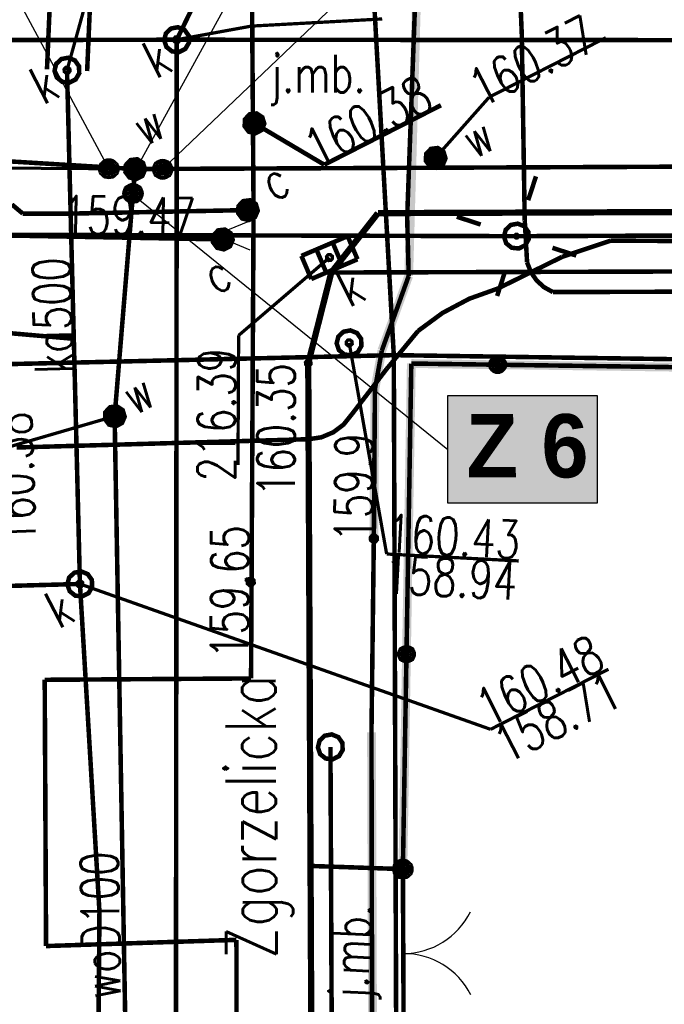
# Model space of a CAD drawing. Extents: x 0 to 7432618, y -40 to 5712028.
# Tile 134 of 165: x 7431554 to 7431566, y 5711642 to 5711662. Entities that reach past the tile are written whole.
import ezdxf
from ezdxf.enums import TextEntityAlignment as Align

# ---------------------------------------------------------------- set-up
doc = ezdxf.new("R2010")
doc.units = 0
doc.header["$MEASUREMENT"] = 0
for name, pattern in [('0', [1.5, 1, -0.5]), ('2218', [1, 0.5, -0.5]), ('3901', [0]), ('5102', [0])]:
    doc.linetypes.add(name, pattern=pattern)
for name, color, linetype in [('Dzialki', 7, 'Continuous'), ('OTK_E_T_0', 7, 'Continuous'), ('OTK_L_0', 7, 'Continuous'), ('OTK_L_1', 7, 'Continuous'), ('OTK_L_2', 7, 'Continuous'), ('OTO_L_0', 7, 'Continuous'), ('OTO_L_1', 7, 'Continuous'), ('OTR_T_0', 7, 'Continuous'), ('OTZ_L_3', 7, 'Continuous'), ('rysunek', 7, 'Continuous'), ('SUC_E_T_0', 7, 'Continuous'), ('SUC_T_0', 7, 'Continuous'), ('SUCP_L_0', 7, 'Continuous'), ('SUCR_T_0', 7, 'Continuous'), ('SUE_T_3', 7, 'Continuous'), ('SUEP_L_0', 7, 'Continuous'), ('SUER_T_0', 7, 'Continuous'), ('SUK_E_T_4', 7, 'Continuous'), ('SUK_T_1', 7, 'Continuous'), ('SUK_T_3', 7, 'Continuous'), ('SUKP_E_T_0', 7, 'Continuous'), ('SUKP_L_0', 7, 'Continuous'), ('SUKR_T_0', 7, 'Continuous'), ('SUL_L_1', 7, 'Continuous'), ('SUN_T_0', 7, 'Continuous'), ('SUNR_T_0', 7, 'Continuous'), ('SUP_T_2', 7, 'Continuous'), ('SUW_E_T_2', 7, 'Continuous'), ('SUW_T_5', 7, 'Continuous'), ('SUWP_E_T_0', 7, 'Continuous'), ('SUWP_L_0', 7, 'Continuous'), ('SUWR_T_0', 7, 'Continuous'), ('Uzytki', 7, 'Continuous')]:
    doc.layers.add(name, color=color, linetype=linetype)
doc.layers.add('rura PRE', color=7, linetype='Continuous', lineweight=30, true_color=0x000000)
doc.layers.add('woda przyłącze', color=140, linetype='Continuous', lineweight=50)
doc.layers.add('woda sieć', color=150, linetype='Continuous', lineweight=70)
doc.styles.add('25', font='GOTHIC.TTF', dxfattribs={"oblique": 8, "height": 0.35})
doc.styles.add('STYL_ARIAL', font='simplex', dxfattribs={"width": 0.75, "oblique": 0.1})

# ---------------------------------------------------------------- blocks, each defined once
blk = doc.blocks.new('OTOB')
at = {"color": 0}
for centre, start, end in [((-1.5, 0), 0, 63.2606), ((1.5, 0), 116.7394, 180)]:
    blk.add_arc(centre, 1.5, start, end, dxfattribs=at)
blk = doc.blocks.new('KOGR')
at = {"color": 0}
for radius in [0.2, 0.18, 0.16, 0.14, 0.12, 0.1, 0.08, 0.06, 0.04, 0.02]:
    blk.add_circle((0, 0), radius, dxfattribs=at)
blk = doc.blocks.new('SUCW')
at = {"color": 0}
for radius in [0.2, 0.18, 0.16, 0.14, 0.12, 0.1, 0.08, 0.06, 0.04, 0.02]:
    blk.add_circle((0, 0), radius, dxfattribs=at)

msp = doc.modelspace()

# ---------------------------------------------------------------- hatches: boundary and pattern name
at = {"layer": 'woda sieć', "linetype": 'ByBlock'}
msp.add_hatch(color=256, dxfattribs=at).paths.add_polyline_path([(7431565.023, 5711654.239), (7431562.057, 5711654.239), (7431562.057, 5711652.1), (7431565.023, 5711652.1)])

# ---------------------------------------------------------------- linework, layer by layer
at = {"layer": 'Dzialki', "color": 18, "true_color": 0x000000, "const_width": 0.09}
for points in [[(7431560.979, 5711655.044), (7431560.311, 5711667.038)], [(7431551.33, 5711654.819), (7431560.979, 5711655.044)], [(7431585.459, 5711654.689), (7431560.979, 5711655.044)], [(7431560.979, 5711655.044), (7431561.086, 5711624.82)]]:
    msp.add_lwpolyline(points, dxfattribs=at)
at = {"layer": 'OTK_L_0', "color": 18, "linetype": '0', "true_color": 0x000000, "const_width": 0.09}
for points in [[(7431559.736, 5711656.687), (7431560.663, 5711657.868)], [(7431560.663, 5711657.868), (7431585.409, 5711657.958)], [(7431559.277, 5711654.883), (7431559.736, 5711656.687)], [(7431559.323, 5711644.885), (7431559.277, 5711654.883)], [(7431559.323, 5711644.885), (7431559.338, 5711641.5)], [(7431561.16, 5711644.822), (7431559.323, 5711644.885)], [(7431559.338, 5711641.5), (7431559.323, 5711644.885)], [(7431561.176, 5711641.463), (7431561.16, 5711644.822)]]:
    msp.add_lwpolyline(points, dxfattribs=at)
at = {"layer": 'OTK_L_1', "color": 18, "true_color": 0x000000, "const_width": 0.125}
for points in [[(7431560.663, 5711657.868), (7431559.736, 5711656.687)], [(7431585.409, 5711657.958), (7431560.663, 5711657.868)], [(7431559.736, 5711656.687), (7431559.277, 5711654.883)], [(7431559.277, 5711654.883), (7431559.323, 5711644.885)], [(7431559.323, 5711644.885), (7431559.414, 5711624.815)]]:
    msp.add_lwpolyline(points, dxfattribs=at)
at = {"layer": 'OTK_L_2', "color": 18, "linetype": '0', "true_color": 0x000000, "const_width": 0.09}
for points in [[(7431559.736, 5711656.687), (7431559.277, 5711654.883)], [(7431585.367, 5711656.763), (7431559.736, 5711656.687)], [(7431559.277, 5711654.883), (7431559.323, 5711644.885)], [(7431561.16, 5711644.822), (7431561.328, 5711654.877)], [(7431561.328, 5711654.877), (7431585.545, 5711654.542)]]:
    msp.add_lwpolyline(points, dxfattribs=at)
at = {"layer": 'OTO_L_0', "color": 18, "linetype": '3901', "true_color": 0x000000, "const_width": 0.175}
for points in [[(7431561.328, 5711654.877), (7431561.16, 5711644.822)], [(7431585.545, 5711654.542), (7431561.328, 5711654.877)]]:
    msp.add_lwpolyline(points, dxfattribs=at)
at = {"layer": 'OTO_L_0', "color": 18, "true_color": 0x000000}
for centre, radius in [((7431563.047, 5711654.853), 0.175), ((7431563.047, 5711654.853), 0.158), ((7431563.047, 5711654.853), 0.14), ((7431563.047, 5711654.853), 0.122), ((7431563.047, 5711654.853), 0.105), ((7431563.047, 5711654.853), 0.0875), ((7431563.047, 5711654.853), 0.07), ((7431563.047, 5711654.853), 0.0525), ((7431563.047, 5711654.853), 0.035), ((7431561.231, 5711649.097), 0.175), ((7431561.231, 5711649.097), 0.158), ((7431561.231, 5711649.097), 0.14), ((7431561.231, 5711649.097), 0.122), ((7431561.231, 5711649.097), 0.105), ((7431561.231, 5711649.097), 0.0875), ((7431561.231, 5711649.097), 0.07), ((7431561.231, 5711649.097), 0.0525), ((7431561.231, 5711649.097), 0.035)]:
    msp.add_circle(centre, radius, dxfattribs=at)
at = {"layer": 'OTO_L_1', "color": 18, "true_color": 0x000000, "const_width": 0.09}
for points in [[(7431561.16, 5711644.822), (7431561.176, 5711641.463)], [(7431561.176, 5711641.463), (7431561.16, 5711644.822)]]:
    msp.add_lwpolyline(points, dxfattribs=at)
at = {"layer": 'OTR_T_0', "color": 18, "true_color": 0x000000, "const_width": 0.09}
msp.add_lwpolyline([(7431559.317, 5711654.904), (7431559.32, 5711654.869), (7431559.297, 5711654.843), (7431559.263, 5711654.841), (7431559.237, 5711654.863), (7431559.234, 5711654.897), (7431559.256, 5711654.923), (7431559.291, 5711654.926), (7431559.317, 5711654.904)], dxfattribs=at)
at = {"layer": 'OTZ_L_3', "color": 18, "linetype": '0', "true_color": 0x000000, "const_width": 0.09}
for points in [[(7431560.663, 5711657.868), (7431559.736, 5711656.687)], [(7431585.409, 5711657.958), (7431560.663, 5711657.868)], [(7431559.736, 5711656.687), (7431585.367, 5711656.763)]]:
    msp.add_lwpolyline(points, dxfattribs=at)
at = {"layer": 'rysunek', "linetype": 'ByBlock'}
for points in [[(7431562.518, 5711670.904), (7431555.854, 5711658.747)], [(7431556.38, 5711658.74), (7431566.084, 5711668.001)], [(7431550.6, 5711667.5), (7431555.31, 5711658.75)], [(7431555.789, 5711658.24), (7431562.057, 5711653.17)]]:
    msp.add_lwpolyline(points, dxfattribs=at)
at = {"layer": 'rysunek', "linetype": 'ByBlock', "transparency": 33554676}
msp.add_lwpolyline([(7431562.057, 5711654.239), (7431565.023, 5711654.239), (7431565.023, 5711652.1), (7431562.057, 5711652.1)], close=True, dxfattribs=at)
msp.add_lwpolyline([(7431562.057, 5711654.239), (7431565.023, 5711654.239), (7431565.023, 5711652.1), (7431562.057, 5711652.1)], close=True, dxfattribs=at)
at = {"layer": 'SUC_T_0', "color": 6, "true_color": 0xed00ed, "const_width": 0.09}
for points in [[(7431557.982, 5711658.107), (7431558.118, 5711658.124), (7431558.233, 5711658.049), (7431558.273, 5711657.918), (7431558.219, 5711657.792), (7431558.097, 5711657.73), (7431557.964, 5711657.761), (7431557.882, 5711657.87), (7431557.889, 5711658.007), (7431557.982, 5711658.107)], [(7431557.994, 5711658.085), (7431558.112, 5711658.099), (7431558.213, 5711658.034), (7431558.248, 5711657.92), (7431558.201, 5711657.809), (7431558.094, 5711657.755), (7431557.978, 5711657.782), (7431557.906, 5711657.878), (7431557.912, 5711657.997), (7431557.994, 5711658.085)], [(7431558.005, 5711658.062), (7431558.119, 5711658.071), (7431558.207, 5711657.997), (7431558.216, 5711657.882), (7431558.141, 5711657.795), (7431558.027, 5711657.786), (7431557.939, 5711657.861), (7431557.93, 5711657.975), (7431558.005, 5711658.062)], [(7431558.016, 5711658.04), (7431558.112, 5711658.048), (7431558.184, 5711657.985), (7431558.192, 5711657.89), (7431558.13, 5711657.817), (7431558.034, 5711657.81), (7431557.962, 5711657.872), (7431557.954, 5711657.967), (7431558.016, 5711658.04)], [(7431558.028, 5711658.018), (7431558.104, 5711658.024), (7431558.162, 5711657.974), (7431558.168, 5711657.898), (7431558.118, 5711657.84), (7431558.042, 5711657.834), (7431557.984, 5711657.883), (7431557.978, 5711657.96), (7431558.028, 5711658.018)], [(7431558.039, 5711657.996), (7431558.096, 5711658), (7431558.14, 5711657.963), (7431558.144, 5711657.906), (7431558.107, 5711657.862), (7431558.05, 5711657.857), (7431558.006, 5711657.895), (7431558.002, 5711657.952), (7431558.039, 5711657.996)], [(7431558.05, 5711657.973), (7431558.088, 5711657.976), (7431558.117, 5711657.951), (7431558.121, 5711657.913), (7431558.096, 5711657.884), (7431558.057, 5711657.881), (7431558.028, 5711657.906), (7431558.025, 5711657.944), (7431558.05, 5711657.973)], [(7431558.062, 5711657.951), (7431558.081, 5711657.953), (7431558.095, 5711657.94), (7431558.097, 5711657.921), (7431558.084, 5711657.906), (7431558.065, 5711657.905), (7431558.051, 5711657.917), (7431558.049, 5711657.936), (7431558.062, 5711657.951)], [(7431558.07, 5711657.935), (7431558.075, 5711657.936), (7431558.079, 5711657.932), (7431558.08, 5711657.927), (7431558.076, 5711657.922), (7431558.071, 5711657.922), (7431558.067, 5711657.926), (7431558.066, 5711657.931), (7431558.07, 5711657.935)], [(7431557.483, 5711657.525), (7431557.619, 5711657.541), (7431557.734, 5711657.467), (7431557.774, 5711657.336), (7431557.72, 5711657.21), (7431557.598, 5711657.148), (7431557.465, 5711657.179), (7431557.383, 5711657.288), (7431557.39, 5711657.424), (7431557.483, 5711657.525)], [(7431557.495, 5711657.502), (7431557.613, 5711657.517), (7431557.714, 5711657.452), (7431557.749, 5711657.337), (7431557.702, 5711657.227), (7431557.595, 5711657.173), (7431557.479, 5711657.2), (7431557.407, 5711657.295), (7431557.413, 5711657.415), (7431557.495, 5711657.502)], [(7431557.506, 5711657.48), (7431557.62, 5711657.489), (7431557.708, 5711657.414), (7431557.717, 5711657.3), (7431557.642, 5711657.213), (7431557.528, 5711657.204), (7431557.44, 5711657.278), (7431557.431, 5711657.393), (7431557.506, 5711657.48)], [(7431557.517, 5711657.458), (7431557.613, 5711657.465), (7431557.685, 5711657.403), (7431557.693, 5711657.308), (7431557.631, 5711657.235), (7431557.535, 5711657.227), (7431557.463, 5711657.29), (7431557.455, 5711657.385), (7431557.517, 5711657.458)], [(7431557.529, 5711657.435), (7431557.605, 5711657.441), (7431557.663, 5711657.392), (7431557.669, 5711657.315), (7431557.619, 5711657.257), (7431557.543, 5711657.251), (7431557.485, 5711657.301), (7431557.479, 5711657.377), (7431557.529, 5711657.435)], [(7431557.54, 5711657.413), (7431557.597, 5711657.418), (7431557.641, 5711657.38), (7431557.645, 5711657.323), (7431557.608, 5711657.28), (7431557.551, 5711657.275), (7431557.507, 5711657.312), (7431557.503, 5711657.37), (7431557.54, 5711657.413)], [(7431557.551, 5711657.391), (7431557.59, 5711657.394), (7431557.619, 5711657.369), (7431557.622, 5711657.331), (7431557.597, 5711657.302), (7431557.559, 5711657.299), (7431557.53, 5711657.324), (7431557.526, 5711657.362), (7431557.551, 5711657.391)], [(7431557.563, 5711657.369), (7431557.582, 5711657.37), (7431557.596, 5711657.358), (7431557.598, 5711657.339), (7431557.585, 5711657.324), (7431557.566, 5711657.323), (7431557.552, 5711657.335), (7431557.55, 5711657.354), (7431557.563, 5711657.369)], [(7431557.571, 5711657.353), (7431557.576, 5711657.353), (7431557.58, 5711657.35), (7431557.581, 5711657.344), (7431557.577, 5711657.34), (7431557.572, 5711657.34), (7431557.568, 5711657.343), (7431557.567, 5711657.349), (7431557.571, 5711657.353)]]:
    msp.add_lwpolyline(points, dxfattribs=at)
at = {"layer": 'SUCP_L_0', "color": 6, "true_color": 0xed00ed, "const_width": 0.09}
for points in [[(7431557.992, 5711685.115), (7431558.189, 5711657.965)], [(7431553.597, 5711657.859), (7431553.381, 5711658.041)], [(7431554.406, 5711657.856), (7431553.597, 5711657.859)], [(7431558.073, 5711657.929), (7431554.406, 5711657.856)], [(7431558.189, 5711657.965), (7431558.073, 5711657.929)], [(7431558.189, 5711657.965), (7431558.186, 5711657.334)], [(7431553.144, 5711657.426), (7431557.574, 5711657.346)], [(7431557.574, 5711657.346), (7431557.791, 5711657.336)], [(7431558.186, 5711657.334), (7431558.139, 5711648.614)], [(7431558.139, 5711648.614), (7431554.034, 5711648.587)], [(7431554.034, 5711648.587), (7431554.061, 5711643.292)], [(7431554.061, 5711643.292), (7431557.848, 5711643.415)], [(7431557.848, 5711643.415), (7431557.889, 5711624.81)]]:
    msp.add_lwpolyline(points, dxfattribs=at)
at = {"layer": 'SUCR_T_0', "color": 6, "true_color": 0xed00ed, "const_width": 0.09}
for points in [[(7431557.546, 5711657.402), (7431557.593, 5711657.406), (7431557.63, 5711657.375), (7431557.634, 5711657.327), (7431557.602, 5711657.291), (7431557.555, 5711657.287), (7431557.518, 5711657.318), (7431557.515, 5711657.366), (7431557.546, 5711657.402)], [(7431558.103, 5711650.589), (7431558.151, 5711650.593), (7431558.187, 5711650.562), (7431558.191, 5711650.514), (7431558.16, 5711650.478), (7431558.112, 5711650.474), (7431558.076, 5711650.505), (7431558.072, 5711650.553), (7431558.103, 5711650.589)]]:
    msp.add_lwpolyline(points, dxfattribs=at)
at = {"layer": 'SUE_T_3', "color": 18, "true_color": 0x000000, "const_width": 0.09}
for points in [[(7431563.653, 5711658.124), (7431563.808, 5711658.599)], [(7431563.653, 5711658.124), (7431563.808, 5711658.599)], [(7431562.708, 5711657.642), (7431562.232, 5711657.797)], [(7431562.708, 5711657.642), (7431562.232, 5711657.797)], [(7431563.308, 5711657.633), (7431563.446, 5711657.659), (7431563.577, 5711657.606), (7431563.658, 5711657.491), (7431563.664, 5711657.35), (7431563.593, 5711657.229), (7431563.467, 5711657.165), (7431563.327, 5711657.179), (7431563.217, 5711657.266), (7431563.171, 5711657.4), (7431563.205, 5711657.536), (7431563.308, 5711657.633)], [(7431563.308, 5711657.633), (7431563.446, 5711657.659), (7431563.577, 5711657.606), (7431563.658, 5711657.491), (7431563.664, 5711657.35), (7431563.593, 5711657.229), (7431563.467, 5711657.165), (7431563.327, 5711657.179), (7431563.217, 5711657.266), (7431563.171, 5711657.4), (7431563.205, 5711657.536), (7431563.308, 5711657.633)], [(7431563.41, 5711657.433), (7431563.429, 5711657.434), (7431563.444, 5711657.422), (7431563.445, 5711657.403), (7431563.433, 5711657.388), (7431563.414, 5711657.386), (7431563.399, 5711657.399), (7431563.397, 5711657.418), (7431563.41, 5711657.433)], [(7431563.41, 5711657.433), (7431563.429, 5711657.434), (7431563.444, 5711657.422), (7431563.445, 5711657.403), (7431563.433, 5711657.388), (7431563.414, 5711657.386), (7431563.399, 5711657.399), (7431563.397, 5711657.418), (7431563.41, 5711657.433)], [(7431564.135, 5711657.178), (7431564.61, 5711657.024)], [(7431564.135, 5711657.178), (7431564.61, 5711657.024)], [(7431563.189, 5711656.697), (7431563.035, 5711656.221)], [(7431563.189, 5711656.697), (7431563.035, 5711656.221)]]:
    msp.add_lwpolyline(points, dxfattribs=at)
at = {"layer": 'SUEP_L_0', "color": 1, "true_color": 0xff0000}
for q in [(7431558.115, 5711657.712), (7431558.113, 5711657.138)]:
    msp.add_line((7431557.421, 5711657.427), q, dxfattribs=at)
at = {"layer": 'SUEP_L_0', "color": 1, "true_color": 0xff0000, "const_width": 0.09}
for points in [[(7431561.245, 5711657.783), (7431561.516, 5711665.093)], [(7431563.377, 5711664.964), (7431563.525, 5711661.436)], [(7431563.525, 5711661.436), (7431563.584, 5711657.729)], [(7431561.276, 5711656.62), (7431561.245, 5711657.783)], [(7431563.584, 5711657.729), (7431563.631, 5711656.889)], [(7431564.326, 5711656.997), (7431565.296, 5711657.322)], [(7431565.296, 5711657.322), (7431579.518, 5711657.228)], [(7431564.326, 5711656.997), (7431563.053, 5711656.37)], [(7431563.631, 5711656.889), (7431563.708, 5711656.692)], [(7431560.742, 5711655.136), (7431561.276, 5711656.62)], [(7431564.145, 5711656.298), (7431563.97, 5711656.394), (7431563.822, 5711656.528), (7431563.708, 5711656.692)], [(7431561.463, 5711655.526), (7431561.95, 5711655.884), (7431562.484, 5711656.167), (7431563.053, 5711656.37)], [(7431564.145, 5711656.298), (7431573.3, 5711656.327)], [(7431561.463, 5711655.526), (7431560.838, 5711654.77)], [(7431560.604, 5711654.37), (7431560.742, 5711655.136)], [(7431560.838, 5711654.77), (7431560.143, 5711653.866)], [(7431560.582, 5711651.396), (7431560.604, 5711654.37)], [(7431560.143, 5711653.866), (7431559.982, 5711653.665), (7431559.776, 5711653.51), (7431559.539, 5711653.41), (7431559.284, 5711653.372)], [(7431559.284, 5711653.372), (7431553.476, 5711653.207)], [(7431560.535, 5711647.545), (7431560.582, 5711651.396)], [(7431560.556, 5711637.791), (7431560.535, 5711647.545)]]:
    msp.add_lwpolyline(points, dxfattribs=at)
at = {"layer": 'SUEP_L_0', "color": 1, "linetype": '5102', "true_color": 0xff0000, "const_width": 0.09}
for points in [[(7431563.421, 5711657.41), (7431525.084, 5711657.517)], [(7431591.381, 5711657.515), (7431563.421, 5711657.41)], [(7431559.819, 5711624.816), (7431559.719, 5711647.253)]]:
    msp.add_lwpolyline(points, dxfattribs=at)
at = {"layer": 'SUER_T_0', "color": 1, "true_color": 0xff0000, "const_width": 0.09}
msp.add_lwpolyline([(7431560.554, 5711651.452), (7431560.602, 5711651.455), (7431560.638, 5711651.424), (7431560.642, 5711651.377), (7431560.611, 5711651.34), (7431560.563, 5711651.336), (7431560.527, 5711651.368), (7431560.523, 5711651.415), (7431560.554, 5711651.452)], dxfattribs=at)
at = {"layer": 'SUK_T_1', "color": 36, "true_color": 0x803300, "const_width": 0.09}
for points in [[(7431559.141, 5711657.018), (7431560.061, 5711657.41)], [(7431560.061, 5711657.41), (7431560.257, 5711656.95)], [(7431559.762, 5711657.283), (7431559.958, 5711656.823)], [(7431559.337, 5711656.558), (7431559.141, 5711657.018)], [(7431559.44, 5711657.145), (7431559.636, 5711656.685)], [(7431560.257, 5711656.95), (7431559.337, 5711656.558)]]:
    msp.add_lwpolyline(points, dxfattribs=at)
at = {"layer": 'SUK_T_3', "color": 36, "true_color": 0x803300, "const_width": 0.09}
for points in [[(7431556.547, 5711661.54), (7431556.686, 5711661.566), (7431556.816, 5711661.513), (7431556.898, 5711661.398), (7431556.903, 5711661.257), (7431556.832, 5711661.135), (7431556.707, 5711661.071), (7431556.567, 5711661.085), (7431556.456, 5711661.173), (7431556.411, 5711661.306), (7431556.445, 5711661.443), (7431556.547, 5711661.54)], [(7431554.365, 5711660.933), (7431554.503, 5711660.959), (7431554.634, 5711660.906), (7431554.715, 5711660.791), (7431554.721, 5711660.65), (7431554.65, 5711660.528), (7431554.525, 5711660.464), (7431554.385, 5711660.478), (7431554.274, 5711660.566), (7431554.229, 5711660.699), (7431554.263, 5711660.836), (7431554.365, 5711660.933)], [(7431559.979, 5711655.51), (7431560.117, 5711655.536), (7431560.248, 5711655.483), (7431560.329, 5711655.368), (7431560.335, 5711655.227), (7431560.264, 5711655.106), (7431560.138, 5711655.042), (7431559.998, 5711655.056), (7431559.888, 5711655.143), (7431559.842, 5711655.277), (7431559.876, 5711655.414), (7431559.979, 5711655.51)], [(7431554.621, 5711650.716), (7431554.76, 5711650.742), (7431554.89, 5711650.689), (7431554.972, 5711650.573), (7431554.978, 5711650.433), (7431554.907, 5711650.311), (7431554.781, 5711650.247), (7431554.641, 5711650.261), (7431554.531, 5711650.349), (7431554.485, 5711650.482), (7431554.519, 5711650.619), (7431554.621, 5711650.716)]]:
    msp.add_lwpolyline(points, dxfattribs=at)
at = {"layer": 'SUKP_L_0', "color": 36, "true_color": 0x803300, "const_width": 0.09}
for points in [[(7431554.079, 5711660.727), (7431555.358, 5711690.176)], [(7431556.157, 5711690.145), (7431554.878, 5711660.693)], [(7431559.4, 5711666.91), (7431556.661, 5711661.317)], [(7431506.934, 5711661.221), (7431556.661, 5711661.317)], [(7431556.661, 5711661.317), (7431556.633, 5711625.556)], [(7431556.661, 5711661.317), (7431572.757, 5711661.304)], [(7431554.613, 5711655.369), (7431554.478, 5711660.71)], [(7431554.613, 5711655.369), (7431552.34, 5711655.569)], [(7431554.735, 5711650.493), (7431554.613, 5711655.369)], [(7431554.735, 5711650.493), (7431550.076, 5711650.364)], [(7431554.735, 5711650.493), (7431555.123, 5711643.979)], [(7431555.123, 5711643.979), (7431555.092, 5711640.208)]]:
    msp.add_lwpolyline(points, dxfattribs=at)
at = {"layer": 'SUKR_T_0', "color": 36, "true_color": 0x803300, "const_width": 0.065}
for points in [[(7431554.478, 5711660.71), (7431555.712, 5711665.158)], [(7431558.146, 5711661.588), (7431560.748, 5711661.73)], [(7431556.661, 5711661.317), (7431558.146, 5711661.588)], [(7431556.632, 5711661.373), (7431556.68, 5711661.376), (7431556.717, 5711661.345), (7431556.72, 5711661.298), (7431556.689, 5711661.261), (7431556.642, 5711661.257), (7431556.605, 5711661.289), (7431556.601, 5711661.336), (7431556.632, 5711661.373)], [(7431554.45, 5711660.766), (7431554.498, 5711660.769), (7431554.534, 5711660.738), (7431554.538, 5711660.691), (7431554.507, 5711660.654), (7431554.459, 5711660.651), (7431554.423, 5711660.682), (7431554.419, 5711660.729), (7431554.45, 5711660.766)], [(7431559.671, 5711657.04), (7431559.718, 5711657.043), (7431559.755, 5711657.012), (7431559.759, 5711656.965), (7431559.727, 5711656.928), (7431559.68, 5711656.925), (7431559.643, 5711656.956), (7431559.64, 5711657.003), (7431559.671, 5711657.04)], [(7431559.699, 5711656.984), (7431557.892, 5711655.436)], [(7431557.879, 5711652.858), (7431557.892, 5711655.436)], [(7431560.064, 5711655.343), (7431560.111, 5711655.347), (7431560.148, 5711655.316), (7431560.152, 5711655.268), (7431560.12, 5711655.232), (7431560.073, 5711655.228), (7431560.036, 5711655.259), (7431560.033, 5711655.307), (7431560.064, 5711655.343)], [(7431560.092, 5711655.288), (7431560.837, 5711651.089)], [(7431560.837, 5711651.089), (7431563.466, 5711650.951)], [(7431554.707, 5711650.549), (7431554.754, 5711650.552), (7431554.791, 5711650.521), (7431554.794, 5711650.474), (7431554.763, 5711650.437), (7431554.716, 5711650.433), (7431554.679, 5711650.464), (7431554.675, 5711650.512), (7431554.707, 5711650.549)], [(7431554.735, 5711650.493), (7431562.905, 5711647.602)], [(7431562.905, 5711647.602), (7431565.251, 5711648.797)]]:
    msp.add_lwpolyline(points, dxfattribs=at)
at = {"layer": 'SUL_L_1', "color": 18, "true_color": 0x000000, "const_width": 0.175}
for points in [[(7431561.516, 5711665.093), (7431561.276, 5711656.62)], [(7431561.276, 5711656.62), (7431560.742, 5711655.136)], [(7431560.742, 5711655.136), (7431560.604, 5711654.37)], [(7431560.604, 5711654.37), (7431560.582, 5711651.396)], [(7431560.535, 5711647.545), (7431560.621, 5711625.131)]]:
    msp.add_lwpolyline(points, dxfattribs=at)
at = {"layer": 'SUN_T_0', "color": 18, "true_color": 0x000000, "const_width": 0.09}
for points in [[(7431558.112, 5711659.834), (7431558.248, 5711659.851), (7431558.363, 5711659.776), (7431558.403, 5711659.646), (7431558.349, 5711659.52), (7431558.227, 5711659.458), (7431558.094, 5711659.488), (7431558.012, 5711659.597), (7431558.019, 5711659.734), (7431558.112, 5711659.834)], [(7431558.124, 5711659.812), (7431558.242, 5711659.827), (7431558.343, 5711659.761), (7431558.378, 5711659.647), (7431558.331, 5711659.537), (7431558.224, 5711659.482), (7431558.108, 5711659.509), (7431558.036, 5711659.605), (7431558.042, 5711659.724), (7431558.124, 5711659.812)], [(7431558.135, 5711659.79), (7431558.249, 5711659.799), (7431558.337, 5711659.724), (7431558.346, 5711659.61), (7431558.271, 5711659.522), (7431558.157, 5711659.513), (7431558.069, 5711659.588), (7431558.06, 5711659.702), (7431558.135, 5711659.79)], [(7431558.146, 5711659.767), (7431558.242, 5711659.775), (7431558.314, 5711659.713), (7431558.322, 5711659.617), (7431558.26, 5711659.545), (7431558.164, 5711659.537), (7431558.092, 5711659.599), (7431558.084, 5711659.695), (7431558.146, 5711659.767)], [(7431558.158, 5711659.745), (7431558.234, 5711659.751), (7431558.292, 5711659.701), (7431558.298, 5711659.625), (7431558.248, 5711659.567), (7431558.172, 5711659.561), (7431558.114, 5711659.611), (7431558.108, 5711659.687), (7431558.158, 5711659.745)], [(7431558.169, 5711659.723), (7431558.226, 5711659.727), (7431558.27, 5711659.69), (7431558.274, 5711659.633), (7431558.237, 5711659.589), (7431558.18, 5711659.585), (7431558.136, 5711659.622), (7431558.132, 5711659.679), (7431558.169, 5711659.723)], [(7431558.18, 5711659.701), (7431558.218, 5711659.704), (7431558.247, 5711659.679), (7431558.251, 5711659.641), (7431558.226, 5711659.611), (7431558.187, 5711659.608), (7431558.158, 5711659.633), (7431558.155, 5711659.671), (7431558.18, 5711659.701)], [(7431558.192, 5711659.678), (7431558.211, 5711659.68), (7431558.225, 5711659.667), (7431558.227, 5711659.648), (7431558.214, 5711659.634), (7431558.195, 5711659.632), (7431558.181, 5711659.645), (7431558.179, 5711659.664), (7431558.192, 5711659.678)], [(7431558.2, 5711659.662), (7431558.205, 5711659.663), (7431558.209, 5711659.659), (7431558.21, 5711659.654), (7431558.206, 5711659.65), (7431558.201, 5711659.649), (7431558.197, 5711659.653), (7431558.196, 5711659.658), (7431558.2, 5711659.662)]]:
    msp.add_lwpolyline(points, dxfattribs=at)
at = {"layer": 'SUNR_T_0', "color": 18, "true_color": 0x000000, "const_width": 0.09}
for points in [[(7431559.596, 5711658.831), (7431561.918, 5711660.014)], [(7431558.175, 5711659.712), (7431558.222, 5711659.715), (7431558.259, 5711659.684), (7431558.262, 5711659.637), (7431558.231, 5711659.6), (7431558.184, 5711659.597), (7431558.147, 5711659.628), (7431558.143, 5711659.675), (7431558.175, 5711659.712)], [(7431558.203, 5711659.656), (7431559.596, 5711658.831)]]:
    msp.add_lwpolyline(points, dxfattribs=at)
at = {"layer": 'SUP_T_2', "color": 18, "true_color": 0x000000, "const_width": 0.09}
for points in [[(7431563.308, 5711657.633), (7431563.446, 5711657.659), (7431563.577, 5711657.606), (7431563.658, 5711657.491), (7431563.664, 5711657.35), (7431563.593, 5711657.229), (7431563.467, 5711657.165), (7431563.327, 5711657.179), (7431563.217, 5711657.266), (7431563.171, 5711657.4), (7431563.205, 5711657.536), (7431563.308, 5711657.633)], [(7431559.606, 5711647.475), (7431559.744, 5711647.501), (7431559.875, 5711647.448), (7431559.956, 5711647.333), (7431559.962, 5711647.192), (7431559.891, 5711647.071), (7431559.765, 5711647.007), (7431559.625, 5711647.021), (7431559.515, 5711647.108), (7431559.47, 5711647.242), (7431559.503, 5711647.379), (7431559.606, 5711647.475)]]:
    msp.add_lwpolyline(points, dxfattribs=at)
at = {"layer": 'SUW_T_5', "color": 5, "true_color": 0x0000ff, "const_width": 0.09}
for points in [[(7431561.718, 5711659.146), (7431561.853, 5711659.163), (7431561.968, 5711659.088), (7431562.008, 5711658.957), (7431561.955, 5711658.831), (7431561.833, 5711658.769), (7431561.699, 5711658.8), (7431561.617, 5711658.909), (7431561.624, 5711659.046), (7431561.718, 5711659.146)], [(7431561.729, 5711659.124), (7431561.848, 5711659.138), (7431561.948, 5711659.073), (7431561.983, 5711658.959), (7431561.936, 5711658.849), (7431561.83, 5711658.794), (7431561.713, 5711658.821), (7431561.641, 5711658.917), (7431561.647, 5711659.036), (7431561.729, 5711659.124)], [(7431561.74, 5711659.101), (7431561.855, 5711659.111), (7431561.942, 5711659.036), (7431561.951, 5711658.921), (7431561.876, 5711658.834), (7431561.762, 5711658.825), (7431561.675, 5711658.9), (7431561.666, 5711659.014), (7431561.74, 5711659.101)], [(7431561.752, 5711659.079), (7431561.847, 5711659.087), (7431561.92, 5711659.025), (7431561.927, 5711658.929), (7431561.865, 5711658.856), (7431561.77, 5711658.849), (7431561.697, 5711658.911), (7431561.689, 5711659.006), (7431561.752, 5711659.079)], [(7431561.763, 5711659.057), (7431561.839, 5711659.063), (7431561.897, 5711659.013), (7431561.903, 5711658.937), (7431561.854, 5711658.879), (7431561.777, 5711658.873), (7431561.719, 5711658.922), (7431561.713, 5711658.999), (7431561.763, 5711659.057)], [(7431561.774, 5711659.035), (7431561.832, 5711659.039), (7431561.875, 5711659.002), (7431561.88, 5711658.945), (7431561.842, 5711658.901), (7431561.785, 5711658.897), (7431561.742, 5711658.934), (7431561.737, 5711658.991), (7431561.774, 5711659.035)], [(7431561.786, 5711659.012), (7431561.824, 5711659.015), (7431561.853, 5711658.991), (7431561.856, 5711658.952), (7431561.831, 5711658.923), (7431561.793, 5711658.92), (7431561.764, 5711658.945), (7431561.761, 5711658.983), (7431561.786, 5711659.012)], [(7431561.797, 5711658.99), (7431561.816, 5711658.992), (7431561.831, 5711658.979), (7431561.832, 5711658.96), (7431561.82, 5711658.946), (7431561.801, 5711658.944), (7431561.786, 5711658.956), (7431561.785, 5711658.976), (7431561.797, 5711658.99)], [(7431561.805, 5711658.974), (7431561.811, 5711658.975), (7431561.815, 5711658.971), (7431561.815, 5711658.966), (7431561.812, 5711658.961), (7431561.806, 5711658.961), (7431561.802, 5711658.965), (7431561.801, 5711658.97), (7431561.805, 5711658.974)], [(7431555.74, 5711658.923), (7431555.876, 5711658.94), (7431555.991, 5711658.865), (7431556.031, 5711658.735), (7431555.977, 5711658.609), (7431555.855, 5711658.547), (7431555.722, 5711658.577), (7431555.64, 5711658.686), (7431555.647, 5711658.823), (7431555.74, 5711658.923)], [(7431555.752, 5711658.901), (7431555.87, 5711658.916), (7431555.971, 5711658.85), (7431556.006, 5711658.736), (7431555.959, 5711658.626), (7431555.852, 5711658.571), (7431555.736, 5711658.598), (7431555.664, 5711658.694), (7431555.67, 5711658.813), (7431555.752, 5711658.901)], [(7431555.763, 5711658.879), (7431555.877, 5711658.888), (7431555.965, 5711658.813), (7431555.974, 5711658.699), (7431555.899, 5711658.611), (7431555.785, 5711658.602), (7431555.697, 5711658.677), (7431555.688, 5711658.791), (7431555.763, 5711658.879)], [(7431555.774, 5711658.856), (7431555.87, 5711658.864), (7431555.942, 5711658.802), (7431555.95, 5711658.706), (7431555.888, 5711658.634), (7431555.792, 5711658.626), (7431555.72, 5711658.688), (7431555.712, 5711658.784), (7431555.774, 5711658.856)], [(7431555.786, 5711658.834), (7431555.862, 5711658.84), (7431555.92, 5711658.79), (7431555.926, 5711658.714), (7431555.876, 5711658.656), (7431555.8, 5711658.65), (7431555.742, 5711658.7), (7431555.736, 5711658.776), (7431555.786, 5711658.834)], [(7431555.797, 5711658.812), (7431555.854, 5711658.816), (7431555.898, 5711658.779), (7431555.902, 5711658.722), (7431555.865, 5711658.678), (7431555.808, 5711658.674), (7431555.764, 5711658.711), (7431555.76, 5711658.768), (7431555.797, 5711658.812)], [(7431555.808, 5711658.79), (7431555.846, 5711658.793), (7431555.876, 5711658.768), (7431555.879, 5711658.73), (7431555.854, 5711658.7), (7431555.816, 5711658.697), (7431555.786, 5711658.722), (7431555.783, 5711658.76), (7431555.808, 5711658.79)], [(7431555.82, 5711658.767), (7431555.839, 5711658.769), (7431555.853, 5711658.756), (7431555.855, 5711658.737), (7431555.842, 5711658.723), (7431555.823, 5711658.721), (7431555.809, 5711658.734), (7431555.807, 5711658.753), (7431555.82, 5711658.767)], [(7431555.828, 5711658.751), (7431555.833, 5711658.752), (7431555.837, 5711658.748), (7431555.838, 5711658.743), (7431555.834, 5711658.739), (7431555.829, 5711658.738), (7431555.825, 5711658.742), (7431555.824, 5711658.747), (7431555.828, 5711658.751)], [(7431555.334, 5711654.008), (7431555.47, 5711654.025), (7431555.585, 5711653.95), (7431555.625, 5711653.819), (7431555.571, 5711653.694), (7431555.45, 5711653.631), (7431555.316, 5711653.662), (7431555.234, 5711653.771), (7431555.241, 5711653.908), (7431555.334, 5711654.008)], [(7431555.346, 5711653.986), (7431555.465, 5711654), (7431555.565, 5711653.935), (7431555.6, 5711653.821), (7431555.553, 5711653.711), (7431555.446, 5711653.656), (7431555.33, 5711653.683), (7431555.258, 5711653.779), (7431555.264, 5711653.898), (7431555.346, 5711653.986)], [(7431555.357, 5711653.964), (7431555.472, 5711653.973), (7431555.559, 5711653.898), (7431555.568, 5711653.784), (7431555.493, 5711653.696), (7431555.379, 5711653.687), (7431555.292, 5711653.762), (7431555.282, 5711653.876), (7431555.357, 5711653.964)], [(7431555.368, 5711653.941), (7431555.464, 5711653.949), (7431555.537, 5711653.887), (7431555.544, 5711653.791), (7431555.482, 5711653.719), (7431555.387, 5711653.711), (7431555.314, 5711653.773), (7431555.306, 5711653.869), (7431555.368, 5711653.941)], [(7431555.38, 5711653.919), (7431555.456, 5711653.925), (7431555.514, 5711653.875), (7431555.52, 5711653.799), (7431555.471, 5711653.741), (7431555.394, 5711653.735), (7431555.336, 5711653.785), (7431555.33, 5711653.861), (7431555.38, 5711653.919)], [(7431555.391, 5711653.897), (7431555.448, 5711653.901), (7431555.492, 5711653.864), (7431555.496, 5711653.807), (7431555.459, 5711653.763), (7431555.402, 5711653.759), (7431555.358, 5711653.796), (7431555.354, 5711653.853), (7431555.391, 5711653.897)], [(7431555.402, 5711653.874), (7431555.441, 5711653.878), (7431555.47, 5711653.853), (7431555.473, 5711653.814), (7431555.448, 5711653.785), (7431555.41, 5711653.782), (7431555.381, 5711653.807), (7431555.378, 5711653.845), (7431555.402, 5711653.874)], [(7431555.414, 5711653.852), (7431555.433, 5711653.854), (7431555.447, 5711653.841), (7431555.449, 5711653.822), (7431555.437, 5711653.808), (7431555.417, 5711653.806), (7431555.403, 5711653.819), (7431555.401, 5711653.838), (7431555.414, 5711653.852)], [(7431555.422, 5711653.836), (7431555.427, 5711653.837), (7431555.432, 5711653.833), (7431555.432, 5711653.828), (7431555.428, 5711653.824), (7431555.423, 5711653.823), (7431555.419, 5711653.827), (7431555.418, 5711653.832), (7431555.422, 5711653.836)]]:
    msp.add_lwpolyline(points, dxfattribs=at)
at = {"layer": 'SUWP_L_0', "color": 5, "true_color": 0x0000ff, "const_width": 0.09}
for points in [[(7431552.144, 5711658.97), (7431555.831, 5711658.745)], [(7431555.831, 5711658.745), (7431577.423, 5711658.839)], [(7431555.831, 5711658.745), (7431555.425, 5711653.83)], [(7431555.425, 5711653.83), (7431555.817, 5711631.562)]]:
    msp.add_lwpolyline(points, dxfattribs=at)
at = {"layer": 'SUWR_T_0', "color": 5, "true_color": 0x0000ff, "const_width": 0.065}
for points in [[(7431562.876, 5711660.174), (7431565.198, 5711661.357)], [(7431561.808, 5711658.968), (7431562.876, 5711660.174)], [(7431561.78, 5711659.024), (7431561.828, 5711659.027), (7431561.864, 5711658.996), (7431561.868, 5711658.949), (7431561.837, 5711658.912), (7431561.789, 5711658.908), (7431561.753, 5711658.939), (7431561.749, 5711658.987), (7431561.78, 5711659.024)], [(7431555.397, 5711653.886), (7431555.444, 5711653.889), (7431555.481, 5711653.858), (7431555.485, 5711653.811), (7431555.454, 5711653.774), (7431555.406, 5711653.77), (7431555.369, 5711653.802), (7431555.366, 5711653.849), (7431555.397, 5711653.886)], [(7431555.425, 5711653.83), (7431552.122, 5711652.87)]]:
    msp.add_lwpolyline(points, dxfattribs=at)
at = {"layer": 'Uzytki', "color": 96, "linetype": '2218', "true_color": 0x008000, "const_width": 0.09}
for points in [[(7431560.979, 5711655.044), (7431560.311, 5711667.038)], [(7431560.979, 5711655.044), (7431551.33, 5711654.819)], [(7431585.459, 5711654.689), (7431560.979, 5711655.044)], [(7431561.086, 5711624.82), (7431560.979, 5711655.044)]]:
    msp.add_lwpolyline(points, dxfattribs=at)
at = {"layer": 'woda sieć', "linetype": 'ByBlock'}
msp.add_lwpolyline([(7431253.428, 5711658.921), (7431256.775, 5711658.952), (7431269.72, 5711659.073), (7431283.33, 5711659.201), (7431283.833, 5711659.205), (7431292.399, 5711659.285), (7431299.63, 5711659.269), (7431306.414, 5711659.195), (7431318.176, 5711659.232), (7431324.091, 5711659.257), (7431333.577, 5711659.311), (7431340.287, 5711659.371), (7431371.118, 5711659.234), (7431374.829, 5711659.245), (7431389.323, 5711659.291), (7431403.071, 5711659.265), (7431412, 5711659.245), (7431425.45, 5711659.216), (7431481.299, 5711658.733), (7431494.576, 5711658.798), (7431515.35, 5711658.904), (7431528.247, 5711658.957), (7431555.854, 5711658.747), (7431555.854, 5711658.747)], dxfattribs=at)

# ---------------------------------------------------------------- block references
at = {"layer": 'OTO_L_1', "color": 18, "true_color": 0x000000}
for name, p, rotation in [('KOGR', (7431561.16, 5711644.822), 27), ('OTOB', (7431561.168, 5711643.142), 270.28361)]:
    msp.add_blockref(name, p, dxfattribs=dict(at, rotation=rotation))
at = {"layer": 'rura PRE', "rotation": 22}
for p in [(7431555.31, 5711658.75), (7431556.38, 5711658.74), (7431555.79, 5711658.26)]:
    msp.add_blockref('SUCW', p, dxfattribs=at)

# ---------------------------------------------------------------- texts
at = {"layer": 'Dzialki', "color": 18, "true_color": 0x000000, "style": 'STYL_ARIAL', "width": 0.75}
msp.add_text('Zgorzelicka', height=1, rotation=90.201, dxfattribs=at).set_placement((7431558.936, 5711645.866), align=Align.BOTTOM_CENTER)
at = {"layer": 'OTK_E_T_0', "color": 18, "true_color": 0x000000, "style": 'STYL_ARIAL', "width": 0.75}
for rotation, p in [(359.9555, (7431559.468, 5711660.644)), (87.3684, (7431560.127, 5711643.184))]:
    msp.add_text('j.mb.', height=0.75, rotation=rotation, dxfattribs=at).set_placement(p, align=Align.MIDDLE_CENTER)
at = {"layer": 'OTR_T_0', "color": 18, "true_color": 0x000000, "style": 'STYL_ARIAL', "width": 0.75}
msp.add_text('160.35', height=0.75, rotation=90.0848, dxfattribs=at).set_placement((7431559.235, 5711654.883), align=Align.BOTTOM_RIGHT)
msp.add_text('160.38', height=0.75, rotation=92.0903, dxfattribs=at).set_placement((7431553.017, 5711653.905), align=Align.TOP_RIGHT)
at = {"layer": 'SUC_E_T_0', "color": 6, "true_color": 0xed00ed, "style": 'STYL_ARIAL', "width": 0.75}
for p in [(7431558.687, 5711657.888), (7431557.533, 5711656.034)]:
    msp.add_text('c', height=0.75, rotation=27, dxfattribs=at).set_placement(p, align=Align.BOTTOM_LEFT)
at = {"layer": 'SUCR_T_0', "color": 6, "true_color": 0xed00ed, "style": 'STYL_ARIAL', "width": 0.75}
msp.add_text('159.47', height=0.75, rotation=358.9676, dxfattribs=at).set_placement((7431557.041, 5711657.791), align=Align.MIDDLE_RIGHT)
msp.add_text('159.65', height=0.75, rotation=89.6952, dxfattribs=at).set_placement((7431557.708, 5711649.01), align=Align.MIDDLE_LEFT)
at = {"layer": 'SUER_T_0', "color": 1, "true_color": 0xff0000, "style": 'STYL_ARIAL', "width": 0.75}
msp.add_text('159.9', height=0.75, rotation=89.5734, dxfattribs=at).set_placement((7431560.173, 5711651.324), align=Align.MIDDLE_LEFT)
at = {"layer": 'SUK_E_T_4', "color": 36, "true_color": 0x803300, "style": 'STYL_ARIAL', "width": 0.75}
for p in [(7431556.269, 5711661.384), (7431554.027, 5711660.867)]:
    msp.add_text('k', height=0.75, rotation=27, dxfattribs=at).set_placement(p, align=Align.TOP_RIGHT)
msp.add_text('k', height=0.75, rotation=27, dxfattribs=at).set_placement((7431560.194, 5711655.78), align=Align.BOTTOM_LEFT)
msp.add_text('k', height=0.75, rotation=27, dxfattribs=at).set_placement((7431553.967, 5711650.255), align=Align.TOP_LEFT)
at = {"layer": 'SUKP_E_T_0', "color": 36, "true_color": 0x803300, "style": 'STYL_ARIAL', "width": 0.75}
msp.add_text('kd500', height=0.75, rotation=91.4378, dxfattribs=at).set_placement((7431554.187, 5711655.831), align=Align.MIDDLE_CENTER)
at = {"layer": 'SUKR_T_0', "color": 36, "true_color": 0x803300, "style": 'STYL_ARIAL', "width": 0.75}
msp.add_text('216.39', height=0.75, rotation=89.7004, dxfattribs=at).set_placement((7431557.459, 5711655.186), align=Align.MIDDLE_RIGHT)
for s, rotation, p in [('160.43', 357, (7431560.863, 5711651.88)), ('158.94', 357, (7431560.809, 5711651.062)), ('160.48', 27, (7431562.528, 5711648.301)), ('158.71', 27, (7431562.881, 5711647.575))]:
    msp.add_text(s, height=0.75, rotation=rotation, dxfattribs=at).set_placement(p, align=Align.TOP_LEFT)
at = {"layer": 'SUNR_T_0', "color": 18, "true_color": 0x000000, "style": 'STYL_ARIAL', "width": 0.75}
msp.add_text('160.38', height=0.75, rotation=27, dxfattribs=at).set_placement((7431559.553, 5711658.562), align=Align.BOTTOM_LEFT)
at = {"layer": 'SUW_E_T_2', "color": 5, "true_color": 0x0000ff, "style": 'STYL_ARIAL', "width": 0.75}
for p in [(7431556.124, 5711658.981), (7431562.678, 5711658.733), (7431555.917, 5711653.636)]:
    msp.add_text('w', height=0.75, rotation=27, dxfattribs=at).set_placement(p, align=Align.BOTTOM_LEFT)
at = {"layer": 'SUWP_E_T_0', "color": 5, "true_color": 0x0000ff, "style": 'STYL_ARIAL', "width": 0.75}
msp.add_text('woD100', height=0.75, rotation=91.0085, dxfattribs=at).set_placement((7431555.143, 5711643.699), align=Align.MIDDLE_CENTER)
at = {"layer": 'SUWR_T_0', "color": 5, "true_color": 0x0000ff, "style": 'STYL_ARIAL', "width": 0.75}
msp.add_text('160.37', height=0.75, rotation=27, dxfattribs=at).set_placement((7431562.553, 5711660.292), align=Align.MIDDLE_LEFT)
at = {"layer": 'woda przyłącze', "color": 0, "insert": (7431562.428, 5711653.871), "char_height": 1.26, "attachment_point": 1, "style": '25'}
msp.add_mtext_dynamic_manual_height_columns('\\fCentury Gothic|b1|i0;\\Q-1;Z 6', width=15.63873, gutter_width=5, heights=[0], dxfattribs=at)

doc.saveas('drawing.dxf')
